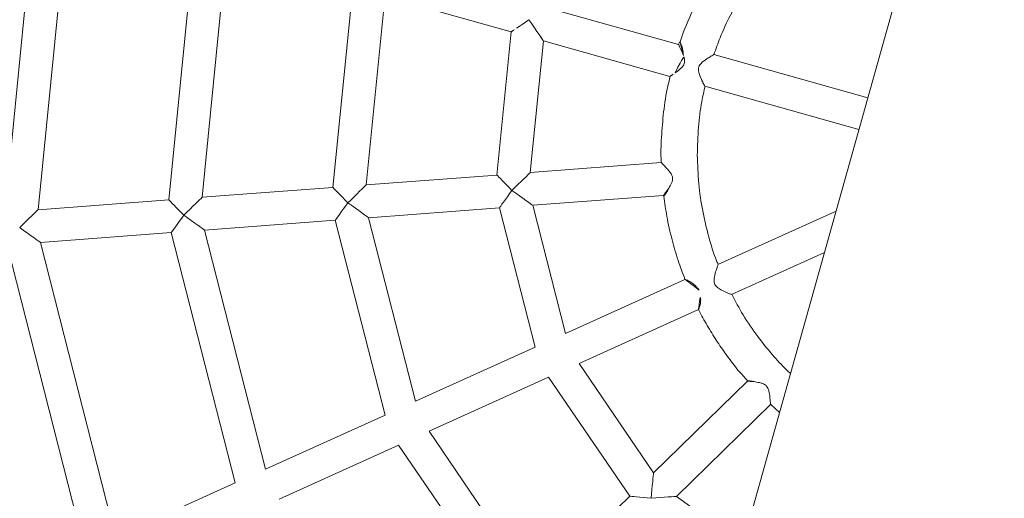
# Model space of a CAD drawing. Extents: x 5459245 to 5462690, y 5971016 to 5972523.
# Tile 16 of 136: x 5462444.675 to 5462444.974, y 5972180.507 to 5972180.653. Entities that reach past the tile are written whole.
import ezdxf

# ---------------------------------------------------------------- set-up
doc = ezdxf.new("R2010")
doc.units = 0
doc.layers.add('A_MAŁA ARCHITEKTURA', color=195, linetype='CONTINUOUS', lineweight=9)

# ---------------------------------------------------------------- blocks, each defined once
blk = doc.blocks.new('bocianie gniazdo 3023')
at = {"layer": 'A_MAŁA ARCHITEKTURA'}
for p, q in [((5462440.608568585, 5972208.475935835), (5462439.368968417, 5972207.076073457)), ((5462439.789892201, 5972207.943211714), (5462439.739802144, 5972207.861553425)), ((5462439.749248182, 5972207.85782765), (5462439.797498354, 5972207.936486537)), ((5462439.827325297, 5972207.910064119), (5462439.786314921, 5972207.84320778)), ((5462439.795760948, 5972207.839482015), (5462439.834931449, 5972207.903338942)), ((5462439.864750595, 5972207.876923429), (5462439.832817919, 5972207.824865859)), ((5462439.842264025, 5972207.821140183), (5462439.872356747, 5972207.870198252)), ((5462439.872338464, 5972207.87019597), (5462439.902184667, 5972207.843766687)), ((5462439.786314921, 5972207.84320778), (5462439.749248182, 5972207.85782765)), ((5462439.736131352, 5972207.852251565), (5462439.716991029, 5972207.758387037)), ((5462439.727141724, 5972207.758116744), (5462439.74557737, 5972207.848525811)), ((5462439.74557737, 5972207.848525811), (5462439.782644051, 5972207.833905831)), ((5462439.90218369, 5972207.843775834), (5462439.879330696, 5972207.806520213)), ((5462439.946247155, 5972207.818112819), (5462439.916416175, 5972207.84452862)), ((5462439.832817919, 5972207.824865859), (5462439.795760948, 5972207.839482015)), ((5462439.888776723, 5972207.802794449), (5462439.909789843, 5972207.837050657)), ((5462439.909771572, 5972207.837048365), (5462439.939681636, 5972207.810562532)), ((5462439.782644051, 5972207.833905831), (5462439.766973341, 5972207.757056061)), ((5462439.777124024, 5972207.756785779), (5462439.792090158, 5972207.830180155)), ((5462439.792090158, 5972207.830180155), (5462439.829147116, 5972207.815564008)), ((5462439.879330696, 5972207.806520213), (5462439.842264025, 5972207.821140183)), ((5462439.949260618, 5972207.820912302), (5462439.947045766, 5972207.818639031)), ((5462439.946984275, 5972207.818698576), (5462439.946247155, 5972207.818112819)), ((5462439.829147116, 5972207.815564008), (5462439.816945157, 5972207.755725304)), ((5462439.827095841, 5972207.755455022), (5462439.838593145, 5972207.811838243)), ((5462439.838593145, 5972207.811838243), (5462439.875659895, 5972207.797218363)), ((5462439.990976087, 5972207.77849764), (5462439.954548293, 5972207.810755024)), ((5462439.925883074, 5972207.788158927), (5462439.888776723, 5972207.802794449)), ((5462439.947911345, 5972207.803274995), (5462439.984346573, 5972207.771011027)), ((5462439.875659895, 5972207.797218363), (5462439.86692747, 5972207.754394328)), ((5462439.877078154, 5972207.754124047), (5462439.885105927, 5972207.793492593)), ((5462439.885105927, 5972207.793492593), (5462439.922172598, 5972207.778872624)), ((5462439.922172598, 5972207.778872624), (5462439.92212586, 5972207.778643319)), ((5462439.766973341, 5972207.757056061), (5462439.727141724, 5972207.758116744)), ((5462439.816945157, 5972207.755725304), (5462439.777124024, 5972207.756785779)), ((5462439.86692747, 5972207.754394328), (5462439.827095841, 5972207.755455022)), ((5462439.916909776, 5972207.753063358), (5462439.877078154, 5972207.754124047)), ((5462439.9169187, 5972207.753107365), (5462439.916909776, 5972207.753063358)), ((5462439.967261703, 5972207.751717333), (5462439.92788598, 5972207.75276586)), ((5462439.776855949, 5972207.746789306), (5462439.816677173, 5972207.74572891)), ((5462439.816677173, 5972207.74572891), (5462439.8256771, 5972207.685325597)), ((5462439.826827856, 5972207.745458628), (5462439.866659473, 5972207.744397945)), ((5462439.835308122, 5972207.6885434), (5462439.826827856, 5972207.745458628)), ((5462439.866659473, 5972207.744397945), (5462439.873100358, 5972207.701169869)), ((5462439.876810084, 5972207.744127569), (5462439.916641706, 5972207.743066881)), ((5462439.882731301, 5972207.704387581), (5462439.876810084, 5972207.744127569)), ((5462439.916641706, 5972207.743066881), (5462439.916646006, 5972207.743038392)), ((5462439.927613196, 5972207.742769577), (5462439.958607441, 5972207.741944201)), ((5462439.920523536, 5972207.71701405), (5462439.882731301, 5972207.704387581)), ((5462439.920514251, 5972207.717076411), (5462439.920523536, 5972207.71701405)), ((5462439.88589844, 5972207.694902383), (5462439.923707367, 5972207.707534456)), ((5462439.923805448, 5972207.707574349), (5462439.925134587, 5972207.704143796)), ((5462439.873100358, 5972207.701169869), (5462439.835308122, 5972207.6885434)), ((5462439.897693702, 5972207.673155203), (5462439.88589844, 5972207.694902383))]:
    blk.add_line(p, q, dxfattribs=at)
at = {"layer": 'A_MAŁA ARCHITEKTURA', "flags": 128}
for points in [[(5462439.749248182, 5972207.85782765), (5462439.74913613, 5972207.857790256), (5462439.748803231, 5972207.857679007), (5462439.748259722, 5972207.857497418), (5462439.7475221, 5972207.857250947), (5462439.746612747, 5972207.856947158), (5462439.745559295, 5972207.856595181), (5462439.744393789, 5972207.85620581), (5462439.743151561, 5972207.855790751), (5462439.741870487, 5972207.855362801)], [(5462439.741871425, 5972207.855358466), (5462439.742552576, 5972207.854102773), (5462439.743210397, 5972207.852889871), (5462439.74382259, 5972207.851761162), (5462439.744368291, 5972207.850755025), (5462439.744828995, 5972207.849905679), (5462439.745188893, 5972207.849241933), (5462439.745435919, 5972207.848786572), (5462439.745561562, 5972207.848554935), (5462439.74557737, 5972207.848525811)], [(5462439.788383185, 5972207.837017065), (5462439.788024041, 5972207.838092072), (5462439.787675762, 5972207.839134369), (5462439.787349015, 5972207.840112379), (5462439.787053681, 5972207.840996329), (5462439.7867988, 5972207.84175943), (5462439.786592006, 5972207.842378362), (5462439.786439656, 5972207.842834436), (5462439.786346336, 5972207.843113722), (5462439.786314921, 5972207.84320778)], [(5462439.904070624, 5972207.844056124), (5462439.905047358, 5972207.844201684), (5462439.90616194, 5972207.844367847), (5462439.907371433, 5972207.844548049), (5462439.908629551, 5972207.844735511)], [(5462439.908640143, 5972207.844728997), (5462439.908863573, 5972207.843228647), (5462439.909078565, 5972207.841786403), (5462439.909276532, 5972207.840457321), (5462439.909450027, 5972207.839292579)], [(5462439.782644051, 5972207.833905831), (5462439.782668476, 5972207.833919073), (5462439.782862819, 5972207.834024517), (5462439.783244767, 5972207.834231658), (5462439.783801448, 5972207.834533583), (5462439.784513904, 5972207.834920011), (5462439.785357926, 5972207.835377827), (5462439.786304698, 5972207.835891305), (5462439.787322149, 5972207.83644315), (5462439.788375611, 5972207.837014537)], [(5462439.795760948, 5972207.839482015), (5462439.795648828, 5972207.839444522), (5462439.795316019, 5972207.839333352), (5462439.794772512, 5972207.839151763), (5462439.794034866, 5972207.838905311), (5462439.793125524, 5972207.838601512), (5462439.792072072, 5972207.838249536), (5462439.790906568, 5972207.837860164), (5462439.789664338, 5972207.837445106), (5462439.788383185, 5972207.837017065)], [(5462439.788384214, 5972207.837012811), (5462439.789065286, 5972207.835757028), (5462439.789723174, 5972207.834544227), (5462439.790335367, 5972207.833415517), (5462439.79088108, 5972207.832409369), (5462439.791341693, 5972207.831559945), (5462439.791701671, 5972207.830896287), (5462439.791948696, 5972207.830440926), (5462439.792074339, 5972207.830209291), (5462439.792090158, 5972207.830180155)], [(5462439.834886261, 5972207.818675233), (5462439.834527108, 5972207.819750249), (5462439.834178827, 5972207.820792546), (5462439.833852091, 5972207.821770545), (5462439.833556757, 5972207.822654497), (5462439.833301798, 5972207.823417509), (5462439.833095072, 5972207.82403654), (5462439.832942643, 5972207.824492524), (5462439.832849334, 5972207.8247718), (5462439.832817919, 5972207.824865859)], [(5462439.842264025, 5972207.821140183), (5462439.842151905, 5972207.821102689), (5462439.841819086, 5972207.820991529), (5462439.841275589, 5972207.820809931), (5462439.840537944, 5972207.820563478), (5462439.839628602, 5972207.820259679), (5462439.838575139, 5972207.819907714), (5462439.837409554, 5972207.819518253), (5462439.836167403, 5972207.819103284), (5462439.834886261, 5972207.818675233)], [(5462439.829147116, 5972207.815564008), (5462439.829171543, 5972207.81557725), (5462439.829365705, 5972207.815682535), (5462439.829747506, 5972207.815889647), (5462439.83030394, 5972207.816191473), (5462439.831015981, 5972207.816577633), (5462439.831859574, 5972207.817035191), (5462439.832805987, 5972207.81754851), (5462439.833823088, 5972207.818100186), (5462439.834876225, 5972207.818671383)], [(5462439.834888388, 5972207.818668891), (5462439.835569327, 5972207.817413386), (5462439.83622696, 5972207.816200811), (5462439.836838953, 5972207.815072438), (5462439.837384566, 5972207.814066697), (5462439.837845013, 5972207.813217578), (5462439.83820488, 5972207.812554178), (5462439.838451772, 5972207.812098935), (5462439.838577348, 5972207.811867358), (5462439.838593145, 5972207.811838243)], [(5462439.946247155, 5972207.818112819), (5462439.946244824, 5972207.818029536), (5462439.946236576, 5972207.817719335), (5462439.946222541, 5972207.817190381), (5462439.946203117, 5972207.816461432), (5462439.946179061, 5972207.815558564), (5462439.946151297, 5972207.81451408)], [(5462439.881399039, 5972207.800329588), (5462439.881039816, 5972207.801404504), (5462439.880691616, 5972207.802446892), (5462439.880364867, 5972207.8034249), (5462439.880069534, 5972207.804308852), (5462439.879814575, 5972207.805071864), (5462439.87960777, 5972207.805690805), (5462439.879455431, 5972207.806146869), (5462439.879362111, 5972207.806426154), (5462439.879330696, 5972207.806520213)], [(5462439.888776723, 5972207.802794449), (5462439.888664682, 5972207.802757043), (5462439.888331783, 5972207.802645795), (5462439.887788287, 5972207.802464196), (5462439.887050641, 5972207.802217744), (5462439.886141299, 5972207.801913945), (5462439.885087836, 5972207.801561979), (5462439.883922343, 5972207.801172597), (5462439.882680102, 5972207.80075755), (5462439.881399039, 5972207.800329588)], [(5462439.875659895, 5972207.797218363), (5462439.87568432, 5972207.797231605), (5462439.875878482, 5972207.797336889), (5462439.876260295, 5972207.797543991), (5462439.876816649, 5972207.797845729), (5462439.877528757, 5972207.798231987), (5462439.878372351, 5972207.798689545), (5462439.879318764, 5972207.799202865), (5462439.880335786, 5972207.799754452), (5462439.881388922, 5972207.800325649)], [(5462439.881401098, 5972207.800323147), (5462439.882082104, 5972207.799067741), (5462439.882739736, 5972207.797855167), (5462439.883351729, 5972207.796726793), (5462439.883897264, 5972207.795720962), (5462439.884357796, 5972207.794871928), (5462439.884717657, 5972207.794208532), (5462439.884964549, 5972207.793753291), (5462439.885090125, 5972207.793521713), (5462439.885105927, 5972207.793492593)], [(5462439.922172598, 5972207.778872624), (5462439.92217414, 5972207.778873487), (5462439.922299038, 5972207.778941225), (5462439.92262043, 5972207.779115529), (5462439.923127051, 5972207.779390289), (5462439.92380125, 5972207.779755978), (5462439.92461932, 5972207.780199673)], [(5462439.920523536, 5972207.71701405), (5462439.920569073, 5972207.716986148), (5462439.920795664, 5972207.716847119), (5462439.921204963, 5972207.71659614), (5462439.921782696, 5972207.716241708), (5462439.922509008, 5972207.715796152)], [(5462439.882731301, 5972207.704387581), (5462439.882669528, 5972207.704286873), (5462439.882486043, 5972207.703987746), (5462439.882186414, 5972207.703499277), (5462439.881779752, 5972207.702836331), (5462439.881278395, 5972207.702019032), (5462439.880697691, 5972207.70107232), (5462439.880055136, 5972207.700024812), (5462439.879370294, 5972207.698908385), (5462439.878664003, 5972207.69775697)], [(5462439.878664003, 5972207.69775697), (5462439.877641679, 5972207.69838408), (5462439.876654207, 5972207.698989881), (5462439.875735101, 5972207.699553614), (5462439.874915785, 5972207.70005621), (5462439.874224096, 5972207.700480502), (5462439.873683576, 5972207.700812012), (5462439.873312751, 5972207.701039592), (5462439.873124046, 5972207.701155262), (5462439.873100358, 5972207.701169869)], [(5462439.878669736, 5972207.697753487), (5462439.879998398, 5972207.697229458), (5462439.881281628, 5972207.69672337), (5462439.882475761, 5972207.696252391), (5462439.883540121, 5972207.695832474), (5462439.884438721, 5972207.695478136), (5462439.885140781, 5972207.695201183), (5462439.885622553, 5972207.695011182), (5462439.885867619, 5972207.69491455), (5462439.88589844, 5972207.694902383)]]:
    blk.add_lwpolyline(points, dxfattribs=at)
at = {"layer": 'A_MAŁA ARCHITEKTURA'}
for radius, start, end in [(0.4500000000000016, 76.46644770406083, 200.4827618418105), (0.3830000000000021, 55.1392396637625, 221.8099698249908), (0.3830000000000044, 235.1392396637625, 41.80996982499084)]:
    blk.add_arc((5462440.020939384, 5972207.745286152), radius, start, end, dxfattribs=at)
for points, knots in [([(5462439.902189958, 5972207.843771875), (5462439.902228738, 5972207.843778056), (5462439.902307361, 5972207.843790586), (5462439.902978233, 5972207.84389163), (5462439.903685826, 5972207.843998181), (5462439.904070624, 5972207.844056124)], [0, 0, 0, 0, 0.3074854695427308, 0.6234007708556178, 1, 1, 1, 1]), ([(5462439.909450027, 5972207.839292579), (5462439.909521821, 5972207.838807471), (5462439.909646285, 5972207.837966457), (5462439.909750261, 5972207.837261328), (5462439.909790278, 5972207.836989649), (5462439.909780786, 5972207.837051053), (5462439.909779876, 5972207.837056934)], [0, 0, 0, 0, 0.413077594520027, 0.7161349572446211, 0.9728123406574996, 1, 1, 1, 1]), ([(5462439.95456447, 5972207.810685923), (5462439.955869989, 5972207.811973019), (5462439.958951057, 5972207.81501061), (5462439.964093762, 5972207.819212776), (5462439.969728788, 5972207.823192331), (5462439.975107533, 5972207.826431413), (5462439.980273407, 5972207.829110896), (5462439.985106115, 5972207.831259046), (5462439.989737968, 5972207.833021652), (5462439.994176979, 5972207.834453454), (5462439.998369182, 5972207.835603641), (5462440.001116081, 5972207.836169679), (5462440.002337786, 5972207.836421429)], [0, 0, 0, 0, 0.09983966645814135, 0.2356253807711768, 0.3611894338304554, 0.4754086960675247, 0.5773810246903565, 0.6780361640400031, 0.7633471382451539, 0.8472404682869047, 0.9320588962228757, 1, 1, 1, 1]), ([(5462439.965742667, 5972207.833511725), (5462439.965033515, 5972207.833095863), (5462439.96172442, 5972207.831155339), (5462439.956132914, 5972207.827024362), (5462439.951570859, 5972207.822966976), (5462439.949260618, 5972207.820912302)], [0, 0, 0, 0, 0.1186567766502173, 0.5536844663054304, 1, 1, 1, 1]), ([(5462439.946151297, 5972207.81451408), (5462439.946392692, 5972207.815137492), (5462439.946810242, 5972207.816215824), (5462439.947002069, 5972207.817603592), (5462439.947010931, 5972207.818438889), (5462439.94698992, 5972207.818690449), (5462439.94698523, 5972207.818697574), (5462439.946984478, 5972207.818698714)], [0, 0, 0, 0, 0.306717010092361, 0.5305376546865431, 0.7552631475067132, 0.9608476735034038, 1, 1, 1, 1]), ([(5462439.94157784, 5972207.810842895), (5462439.942299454, 5972207.810964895), (5462439.943293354, 5972207.81113293), (5462439.94461033, 5972207.811642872), (5462439.945308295, 5972207.81214944), (5462439.945820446, 5972207.812929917), (5462439.946041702, 5972207.8137607), (5462439.946122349, 5972207.814315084), (5462439.946151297, 5972207.81451408)], [0, 0, 0, 0, 0.3691267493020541, 0.5084101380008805, 0.6232943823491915, 0.7387379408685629, 0.9062199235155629, 0.9999999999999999, 0.9999999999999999, 0.9999999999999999, 0.9999999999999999]), ([(5462439.939740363, 5972207.810515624), (5462439.939109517, 5972207.809765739), (5462439.936755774, 5972207.806967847), (5462439.933232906, 5972207.801804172), (5462439.929316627, 5972207.795159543), (5462439.92688899, 5972207.790613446), (5462439.925928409, 5972207.788241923), (5462439.925893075, 5972207.788154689)], [0, 0, 0, 0, 0.1114314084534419, 0.4157611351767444, 0.7090020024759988, 0.9892959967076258, 1, 1, 1, 1]), ([(5462439.939683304, 5972207.810562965), (5462439.939734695, 5972207.810569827), (5462439.939837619, 5972207.810583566), (5462439.94056032, 5972207.810681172), (5462439.941240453, 5972207.810789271), (5462439.94157784, 5972207.810842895)], [0, 0, 0, 0, 0.3344635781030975, 0.6698524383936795, 1, 1, 1, 1]), ([(5462439.954524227, 5972207.810727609), (5462439.954514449, 5972207.810726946), (5462439.95449168, 5972207.810725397), (5462439.953796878, 5972207.810669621), (5462439.952490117, 5972207.81053672), (5462439.950876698, 5972207.810304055), (5462439.949543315, 5972207.809862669), (5462439.948804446, 5972207.809337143), (5462439.948341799, 5972207.808681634), (5462439.948031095, 5972207.807698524), (5462439.947966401, 5972207.806964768), (5462439.947926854, 5972207.806516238)], [0, 0, 0, 0, 0.08975584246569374, 0.2089843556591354, 0.3630520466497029, 0.5637767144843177, 0.6712956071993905, 0.7331820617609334, 0.7950623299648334, 0.8747254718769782, 0.9999999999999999, 0.9999999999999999, 0.9999999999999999, 0.9999999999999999]), ([(5462439.947926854, 5972207.806516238), (5462439.947911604, 5972207.80620168), (5462439.947868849, 5972207.805319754), (5462439.94789295, 5972207.804224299), (5462439.947915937, 5972207.803503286), (5462439.947928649, 5972207.803200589), (5462439.947925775, 5972207.803280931), (5462439.947925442, 5972207.803290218)], [0, 0, 0, 0, 0.188556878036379, 0.5286571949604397, 0.7511725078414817, 0.971235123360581, 1, 1, 1, 1]), ([(5462439.936724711, 5972207.785386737), (5462439.938028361, 5972207.787925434), (5462439.940530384, 5972207.792797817), (5462439.944385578, 5972207.798725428), (5462439.947005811, 5972207.802007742), (5462439.947989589, 5972207.803240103)], [0, 0, 0, 0, 0.4045531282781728, 0.7764367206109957, 1, 1, 1, 1]), ([(5462439.92461932, 5972207.780199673), (5462439.925079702, 5972207.780487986), (5462439.925777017, 5972207.78092468), (5462439.926599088, 5972207.781724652), (5462439.927000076, 5972207.782442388), (5462439.927156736, 5972207.783367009), (5462439.926974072, 5972207.784755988), (5462439.926519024, 5972207.786281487), (5462439.926116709, 5972207.787490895), (5462439.925912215, 5972207.78807685), (5462439.925891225, 5972207.788135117), (5462439.925882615, 5972207.788159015)], [0, 0, 0, 0, 0.1503358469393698, 0.227705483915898, 0.2907370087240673, 0.3538104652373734, 0.4607303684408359, 0.6511534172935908, 0.7983188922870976, 0.9172799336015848, 1, 1, 1, 1]), ([(5462439.927979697, 5972207.75272093), (5462439.927995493, 5972207.753151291), (5462439.928105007, 5972207.756135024), (5462439.929029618, 5972207.761745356), (5462439.930729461, 5972207.769584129), (5462439.933243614, 5972207.777569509), (5462439.935551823, 5972207.782752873), (5462439.936724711, 5972207.785386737)], [0, 0, 0, 0, 0.03798441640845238, 0.2633492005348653, 0.499723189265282, 0.7457902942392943, 1, 1, 1, 1]), ([(5462439.922177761, 5972207.778627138), (5462439.921526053, 5972207.776663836), (5462439.920108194, 5972207.772392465), (5462439.918624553, 5972207.765878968), (5462439.917491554, 5972207.759330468), (5462439.917112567, 5972207.755135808), (5462439.916929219, 5972207.75310649)], [0, 0, 0, 0, 0.2374287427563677, 0.5165516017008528, 0.7661142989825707, 1, 1, 1, 1]), ([(5462439.922126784, 5972207.778643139), (5462439.92216784, 5972207.778654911), (5462439.922250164, 5972207.778678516), (5462439.922898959, 5972207.778963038), (5462439.923753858, 5972207.779458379), (5462439.924346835, 5972207.779966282), (5462439.92461932, 5972207.780199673)], [0, 0, 0, 0, 0.2592414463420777, 0.5198205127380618, 0.7793486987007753, 1, 1, 1, 1]), ([(5462439.91935677, 5972207.748278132), (5462439.919150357, 5972207.749091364), (5462439.918816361, 5972207.750407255), (5462439.917989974, 5972207.751886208), (5462439.917323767, 5972207.752726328), (5462439.916995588, 5972207.753020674), (5462439.916896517, 5972207.753163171), (5462439.916918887, 5972207.753107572), (5462439.916918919, 5972207.753107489)], [0, 0, 0, 0, 0.3163809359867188, 0.511936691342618, 0.7085886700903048, 0.8869677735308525, 0.9998322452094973, 1, 1, 1, 1]), ([(5462439.927885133, 5972207.752725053), (5462439.927883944, 5972207.752723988), (5462439.927881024, 5972207.752721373), (5462439.927426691, 5972207.752273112), (5462439.926543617, 5972207.751367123), (5462439.925452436, 5972207.750157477), (5462439.924679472, 5972207.748954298), (5462439.924422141, 5972207.74806965), (5462439.924456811, 5972207.747298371), (5462439.924817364, 5972207.746334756), (5462439.925627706, 5972207.745118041), (5462439.926622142, 5972207.743921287), (5462439.927326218, 5972207.743129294), (5462439.92764468, 5972207.742780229), (5462439.927622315, 5972207.742804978), (5462439.927614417, 5972207.742813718)], [0, 0, 0, 0, 0.05431060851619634, 0.1334044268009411, 0.2336431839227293, 0.3705934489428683, 0.4468777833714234, 0.4879713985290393, 0.5291309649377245, 0.5781965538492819, 0.6669725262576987, 0.79570063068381, 0.8909912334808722, 0.9615017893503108, 1, 1, 1, 1]), ([(5462439.916646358, 5972207.743038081), (5462439.916680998, 5972207.743063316), (5462439.916750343, 5972207.743113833), (5462439.917268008, 5972207.743599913), (5462439.917938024, 5972207.744416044), (5462439.918744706, 5972207.745773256), (5462439.919113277, 5972207.746967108), (5462439.919340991, 5972207.747704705)], [0, 0, 0, 0, 0.1754838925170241, 0.3512847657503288, 0.5262809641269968, 0.7073220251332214, 1, 1, 1, 1]), ([(5462439.91666462, 5972207.74303815), (5462439.916665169, 5972207.742737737), (5462439.916668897, 5972207.740691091), (5462439.916931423, 5972207.736888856), (5462439.917465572, 5972207.731634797), (5462439.918318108, 5972207.72638583), (5462439.919284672, 5972207.721510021), (5462439.92020823, 5972207.718453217), (5462439.920615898, 5972207.717103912)], [0, 0, 0, 0, 0.03424501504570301, 0.2333042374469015, 0.4340292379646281, 0.6361476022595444, 0.8393916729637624, 1, 1, 1, 1]), ([(5462439.933299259, 5972207.71336404), (5462439.933096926, 5972207.71389091), (5462439.932149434, 5972207.716358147), (5462439.930731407, 5972207.721169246), (5462439.929125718, 5972207.728077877), (5462439.927997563, 5972207.735405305), (5462439.927807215, 5972207.740436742), (5462439.927717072, 5972207.742819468)], [0, 0, 0, 0, 0.05621261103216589, 0.2632337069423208, 0.4987669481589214, 0.7626322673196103, 1, 1, 1, 1]), ([(5462439.922509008, 5972207.715796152), (5462439.922186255, 5972207.716056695), (5462439.921539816, 5972207.716578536), (5462439.920781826, 5972207.716966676), (5462439.920569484, 5972207.717055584), (5462439.92049482, 5972207.717087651), (5462439.920515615, 5972207.717075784), (5462439.920516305, 5972207.717075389)], [0, 0, 0, 0, 0.30949005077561, 0.619874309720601, 0.9147603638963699, 0.9971677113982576, 1, 1, 1, 1]), ([(5462439.92370703, 5972207.707535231), (5462439.923726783, 5972207.707582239), (5462439.9237663, 5972207.707676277), (5462439.924080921, 5972207.708448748), (5462439.924561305, 5972207.70968883), (5462439.925032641, 5972207.711096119), (5462439.925223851, 5972207.712292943), (5462439.925142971, 5972207.713162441), (5462439.924729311, 5972207.714001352), (5462439.923789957, 5972207.714936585), (5462439.923009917, 5972207.715460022), (5462439.922509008, 5972207.715796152)], [0, 0, 0, 0, 0.1120320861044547, 0.2241245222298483, 0.3778668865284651, 0.5349806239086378, 0.61348765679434, 0.6780230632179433, 0.7429204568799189, 0.8349138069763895, 1, 1, 1, 1])]:
    blk.add_open_spline(points, degree=3, knots=knots, dxfattribs=at)

msp = doc.modelspace()

# ---------------------------------------------------------------- block references
at = {"layer": 'A_MAŁA ARCHITEKTURA', "color": 6, "rotation": 25.84439943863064}
msp.add_blockref('bocianie gniazdo 3023', (3149807.869320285, -1783928.332241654), dxfattribs=at)

doc.saveas('drawing.dxf')
